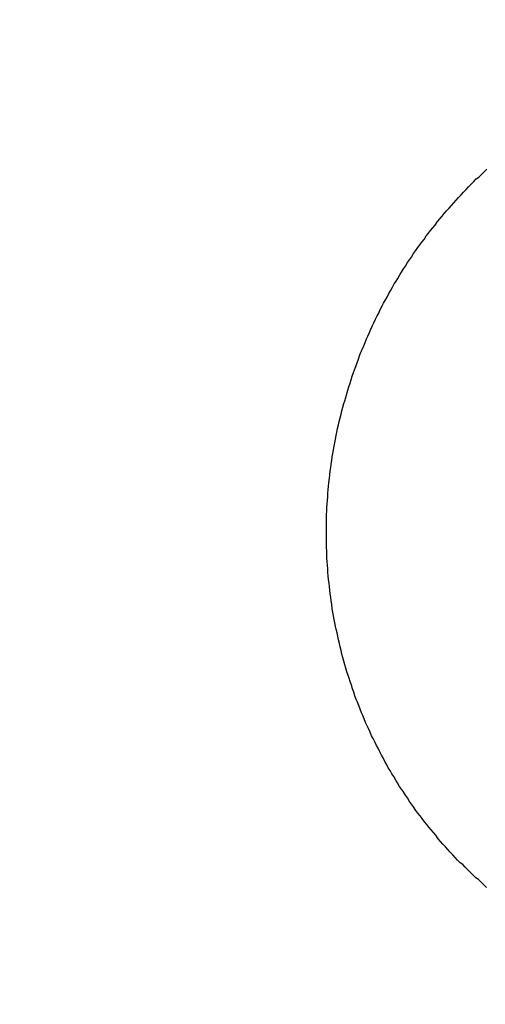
# Model space of a CAD drawing. Header units: millimetres. Extents: x -604189 to 881711, y -381903 to -7297.
# Tile 61 of 256: x -567427 to -567422, y -196082 to -196071. Entities that reach past the tile are written whole.
import ezdxf

# ---------------------------------------------------------------- set-up
doc = ezdxf.new("R2010")
doc.units = ezdxf.units.MM
doc.header["$LTSCALE"] = 100
doc.layers.add('OPIS', color=7, linetype='Continuous')
pattern_1 = [(45, (-296350.26, 111503), (-334.51454, 334.51454), []), (135, (-296350.26, 111503), (-334.51454, -334.51454), [])]

msp = doc.modelspace()

# ---------------------------------------------------------------- hatches: boundary and pattern name
at = {"layer": 'OPIS', "linetype": 'ByBlock', "lineweight": 13}
h = msp.add_hatch(dxfattribs=at)
h.set_pattern_fill('ANSI37', color=0, scale=149)
h.set_pattern_definition(pattern_1)
h.paths.add_polyline_path([(-565846.628, -200148.37), (-566196.825, -200149.347), (-566196.825, -200157.448), (-566296.825, -200157.448), (-566296.825, -200149.626), (-566746.825, -200150.882), (-566746.825, -201168.329, -0.414214), (-566403.888, -201511.266, -1), (-567089.762, -201511.266, -0.414214), (-566746.825, -201168.329), (-566746.825, -200936.871, -0.267949), (-567196.825, -200157.448), (-567296.825, -200157.448), (-567296.825, -200152.416), (-567606.815, -200153.281), (-567606.815, -201603.287), (-567556.815, -201603.147), (-567556.815, -205257.445), (-565846.45, -205257.445)])
h.paths.add_polyline_path([(-551636.825, -198396.286), (-576656.825, -198407.448), (-576656.825, -193157.448), (-579836.825, -193157.448), (-579836.825, -200437.448), (-570846.818, -200437.448), (-570846.818, -200053.169), (-551636.825, -200037.448)])
h.paths.add_polyline_path([(-566819.49, -205014.115), (-566583.775, -205014.115), (-566583.775, -204789.115), (-566819.49, -204789.115)], flags=24)
h.paths.add_polyline_path([(-566959.314, -200828.748), (-566427.171, -200828.748), (-566427.171, -200603.748), (-566959.314, -200603.748)], flags=24)
h.paths.add_polyline_path([(-566792.033, -202497.855), (-566276.912, -202497.855), (-566276.912, -202398.515), (-566792.033, -202398.515)], flags=24)
h.paths.add_polyline_path([(-566791.958, -202387.855), (-565854.55, -202387.855), (-565854.55, -202288.515), (-566791.958, -202288.515)], flags=24)
h.paths.add_polyline_path([(-567194.021, -202505.333), (-566857.345, -202505.333), (-566857.345, -202389.949), (-567194.021, -202389.949)], flags=24)
h.paths.add_polyline_path([(-567153.366, -202393.592), (-566996.4, -202393.592), (-566996.4, -202295.562), (-567153.366, -202295.562)], flags=24)
h.paths.add_polyline_path([(-566516.508, -200627.503), (-566516.508, -200287.803), (-566964.285, -200287.803), (-566964.285, -200627.503)], flags=24)
at = {"layer": 'OPIS', "linetype": 'ByBlock', "lineweight": 9}
h = msp.add_hatch(dxfattribs=at)
h.set_pattern_fill('ANSI37', color=0, scale=149)
h.set_pattern_definition(pattern_1)
edge = h.paths.add_edge_path()
edge.add_line((-551636.825, -193157.448), (-552906.825, -193157.448))
edge.add_line((-552906.825, -193157.448), (-552906.825, -193187.448))
edge.add_line((-552906.825, -193187.448), (-554281.473, -193187.448))
edge.add_line((-554281.473, -193187.448), (-554281.473, -193407.448))
edge.add_line((-554281.473, -193407.448), (-554641.473, -193407.448))
edge.add_line((-554641.473, -193407.448), (-554891.821, -193407.448))
edge.add_line((-554891.821, -193407.448), (-555251.821, -193407.448))
edge.add_line((-555251.821, -193407.448), (-555252.169, -193157.448))
edge.add_line((-555252.169, -193157.448), (-555156.825, -193407.448))
edge.add_line((-555156.825, -193407.448), (-555156.825, -196074.426))
edge.add_line((-555156.825, -196074.426), (-555036.825, -196074.426))
edge.add_line((-555036.825, -196074.426), (-555036.825, -196674.426))
edge.add_line((-555036.825, -196674.426), (-555036.825, -197274.426))
edge.add_line((-555036.825, -197274.426), (-555636.825, -197274.426))
edge.add_line((-555636.825, -197274.426), (-555636.825, -198296.526))
edge.add_line((-555636.825, -198296.526), (-555036.825, -198294.851))
edge.add_line((-555036.825, -198294.851), (-555036.825, -198287.448))
edge.add_line((-555036.825, -198287.448), (-554936.825, -198287.448))
edge.add_line((-554936.825, -198287.448), (-554936.825, -198294.572))
edge.add_line((-554936.825, -198294.572), (-554486.825, -198293.317))
edge.add_line((-554486.825, -198293.317), (-554486.825, -198292.448))
edge.add_line((-554486.825, -198292.448), (-554486.825, -197276.567))
edge.add_arc((-554486.825, -196933.63), 342.937, 180, 270, ccw=False)
edge.add_arc((-554486.825, -196933.63), 342.937, 0, 180, ccw=False)
edge.add_arc((-554486.825, -196933.63), 342.937, -90, 0, ccw=False)
edge.add_line((-554486.825, -197276.567), (-554486.825, -197508.025))
edge.add_arc((-554936.825, -198287.448), 900, 0, 60, ccw=False)
edge.add_line((-554036.825, -198287.448), (-553936.825, -198287.448))
edge.add_line((-553936.825, -198287.448), (-553936.825, -198291.782))
edge.add_line((-553936.825, -198291.782), (-551636.825, -198285.364))
edge.add_line((-551636.825, -198285.364), (-551636.825, -193157.448))
edge = h.paths.add_edge_path(flags=17)
edge.add_arc((-555292.825, -194555.644), 64, 0, 360)
edge = h.paths.add_edge_path(flags=17)
edge.add_arc((-555292.825, -194795.644), 64, 0, 360)
edge = h.paths.add_edge_path(flags=17)
edge.add_arc((-555532.825, -194555.644), 64, 0, 360)
edge = h.paths.add_edge_path(flags=17)
edge.add_arc((-555532.825, -194795.644), 64, 0, 360)
edge = h.paths.add_edge_path(flags=16)
edge.add_arc((-555445.578, -195632.918), 122.24, 0, 360)
edge = h.paths.add_edge_path(flags=17)
edge.add_arc((-555444.953, -195755.157), 131.84, -179.70702, 0.29298, ccw=False)
edge.add_line((-555576.791, -195755.831), (-555577.416, -195633.592))
edge.add_arc((-555445.578, -195632.918), 131.84, 0.29298, 180.29298, ccw=False)
edge.add_line((-555313.74, -195632.244), (-555313.115, -195754.483))
edge = h.paths.add_edge_path(flags=16)
edge.add_line((-555354.602, -195832.663), (-555410.524, -195781.149))
edge.add_arc((-555444.236, -195895.315), 119.04, 73.54834, 77.25266)
edge.add_line((-555417.97, -195779.209), (-555400.458, -195791.093))
edge.add_arc((-555397.928, -195789.134), 3.2, 66.437, 217.7638, ccw=False)
edge.add_arc((-555444.236, -195895.315), 119.04, 62.83618, 66.43696, ccw=False)
edge.add_line((-555389.89, -195789.404), (-555332.197, -195793.322))
edge.add_arc((-555444.953, -195755.157), 119.04, 319.37612, 341.30015, ccw=False)
edge = h.paths.add_edge_path(flags=0)
edge.add_arc((-555445.157, -195715.335), 16, 0, 360)
edge = h.paths.add_edge_path(flags=16)
edge.add_line((-555494.828, -195789.588), (-555556.499, -195794.41))
edge.add_arc((-555553.516, -195795.567), 3.2, 158.7889, 200.417)
edge.add_arc((-555444.953, -195755.157), 119.04, 200.41697, 219.83636)
edge.add_arc((-555533.904, -195829.364), 3.2, 219.8364, 346.9927)
edge.add_line((-555530.786, -195830.084), (-555488.51, -195790.333))
edge.add_arc((-555491.628, -195789.613), 3.2, 346.9927, 539.5529)
edge = h.paths.add_edge_path(flags=16)
edge.add_arc((-555444.953, -195755.157), 119.04, 258.76397, 281.82198, ccw=False)
edge.add_line((-555468.148, -195871.915), (-555480.159, -195865.083))
edge.add_arc((-555483.299, -195864.466), 3.2, 250.669, 348.8814, ccw=False)
edge.add_arc((-555444.953, -195755.157), 119.04, 229.64312, 250.66903, ccw=False)
edge.add_line((-555522.037, -195845.868), (-555468.703, -195779.633))
edge.add_arc((-555459.182, -195767.571), 15.366, -52.9828, 231.7166, ccw=False)
edge.add_arc((-555446.749, -195779.502), 3.2, 91.2428, 186.0743, ccw=False)
edge.add_arc((-555444.236, -195895.315), 119.04, 88.11241, 91.24277, ccw=False)
edge.add_line((-555440.315, -195776.34), (-555420.565, -195871.672))
h.paths.add_polyline_path([(-554267.155, -198153.982), (-554267.155, -197814.282), (-554714.931, -197814.282), (-554714.931, -198153.982)], flags=17)
h.paths.add_polyline_path([(-553792.63, -195548.14), (-553277.509, -195548.14), (-553277.509, -195448.8), (-553792.63, -195448.8)], flags=16)
h.paths.add_polyline_path([(-553792.555, -195438.14), (-553058.934, -195438.14), (-553058.934, -195338.8), (-553792.555, -195338.8)], flags=16)
h.paths.add_polyline_path([(-554194.618, -195555.618), (-553808.217, -195555.618), (-553808.217, -195440.235), (-554194.618, -195440.235)], flags=16)
h.paths.add_polyline_path([(-554153.974, -195443.932), (-553947.262, -195443.932), (-553947.262, -195345.836), (-554153.974, -195345.836)], flags=16)
h.paths.add_polyline_path([(-554256.508, -198153.982), (-554256.508, -197814.282), (-554704.285, -197814.282), (-554704.285, -198153.982)], flags=17)
h.paths.add_polyline_path([(-569496.825, -196631.63), (-571696.825, -196631.63), (-571696.825, -198287.448), (-569496.825, -198287.448)])
h.paths.add_polyline_path([(-567176.825, -196631.63), (-569376.825, -196631.63), (-569376.825, -198287.448), (-567176.825, -198287.448)])
h.paths.add_polyline_path([(-569376.825, -196535.63), (-567176.825, -196535.63), (-567176.825, -193157.448), (-569376.825, -193157.448)])
edge = h.paths.add_edge_path()
edge.add_arc((-571534.473, -195440.24), 50, 180, 270.0022)
edge.add_line((-571534.471, -195490.24), (-571329.472, -195490.239))
edge.add_arc((-571329.473, -195440.239), 50, 270.0009, 360)
edge.add_line((-571279.473, -195440.239), (-571279.473, -194996.239))
edge.add_arc((-571329.473, -194996.239), 50, 0, 90.0004)
edge.add_line((-571329.474, -194946.239), (-571534.474, -194946.24))
edge.add_arc((-571534.473, -194996.24), 50, 90.0009, 180)
edge.add_line((-571584.473, -194996.24), (-571584.473, -195440.24))
h.paths.add_polyline_path([(-571696.825, -196535.63), (-569496.825, -196535.63), (-569496.825, -193157.448), (-571696.825, -193157.448)])
edge = h.paths.add_edge_path()
edge.add_arc((-571945.684, -193388.705), 50, 0, 90.0004)
edge.add_line((-571945.684, -193338.705), (-572150.684, -193338.707))
edge.add_arc((-572150.684, -193388.707), 50, 90.0009, 180)
edge.add_line((-572200.684, -193388.707), (-572200.684, -193832.707))
edge.add_arc((-572150.684, -193832.707), 50, 180, 270.0022)
edge.add_line((-572150.682, -193882.707), (-571945.683, -193882.705))
edge.add_arc((-571945.684, -193832.705), 50, 270.0009, 360)
edge.add_line((-571895.684, -193832.705), (-571895.684, -193388.705))
h.paths.add_polyline_path([(-571816.825, -198287.448), (-571816.825, -193157.448), (-573216.825, -193157.448), (-573216.825, -198287.448)])

# ---------------------------------------------------------------- linework, layer by layer
at = {"color": 0}
msp.add_polyline3d([(-567421.819, -196080.868, 0), (-567421.85, -196080.838, 0), (-567421.88, -196080.808, 0), (-567421.91, -196080.778, 0), (-567421.941, -196080.758, 0), (-567421.97, -196080.728, 0), (-567422, -196080.698, 0), (-567422.029, -196080.668, 0), (-567422.059, -196080.638, 0), (-567422.087, -196080.608, 0), (-567422.116, -196080.588, 0), (-567422.145, -196080.558, 0), (-567422.173, -196080.528, 0), (-567422.201, -196080.498, 0), (-567422.229, -196080.468, 0), (-567422.256, -196080.438, 0), (-567422.283, -196080.408, 0), (-567422.311, -196080.378, 0), (-567422.337, -196080.348, 0), (-567422.364, -196080.318, 0), (-567422.39, -196080.278, 0), (-567422.416, -196080.248, 0), (-567422.442, -196080.218, 0), (-567422.468, -196080.188, 0), (-567422.493, -196080.158, 0), (-567422.518, -196080.128, 0), (-567422.543, -196080.088, 0), (-567422.568, -196080.058, 0), (-567422.592, -196080.028, 0), (-567422.616, -196079.998, 0), (-567422.64, -196079.958, 0), (-567422.663, -196079.928, 0), (-567422.687, -196079.898, 0), (-567422.71, -196079.858, 0), (-567422.732, -196079.828, 0), (-567422.755, -196079.788, 0), (-567422.777, -196079.758, 0), (-567422.799, -196079.728, 0), (-567422.821, -196079.688, 0), (-567422.842, -196079.658, 0), (-567422.863, -196079.618, 0), (-567422.884, -196079.588, 0), (-567422.905, -196079.548, 0), (-567422.925, -196079.518, 0), (-567422.945, -196079.478, 0), (-567422.965, -196079.448, 0), (-567422.984, -196079.408, 0), (-567423.003, -196079.378, 0), (-567423.022, -196079.338, 0), (-567423.041, -196079.298, 0), (-567423.059, -196079.268, 0), (-567423.077, -196079.228, 0), (-567423.095, -196079.188, 0), (-567423.113, -196079.158, 0), (-567423.13, -196079.118, 0), (-567423.147, -196079.078, 0), (-567423.163, -196079.048, 0), (-567423.18, -196079.008, 0), (-567423.196, -196078.968, 0), (-567423.212, -196078.928, 0), (-567423.227, -196078.898, 0), (-567423.242, -196078.858, 0), (-567423.257, -196078.818, 0), (-567423.272, -196078.778, 0), (-567423.286, -196078.748, 0), (-567423.3, -196078.708, 0), (-567423.314, -196078.668, 0), (-567423.327, -196078.628, 0), (-567423.341, -196078.588, 0), (-567423.353, -196078.548, 0), (-567423.366, -196078.508, 0), (-567423.378, -196078.478, 0), (-567423.39, -196078.438, 0), (-567423.402, -196078.398, 0), (-567423.413, -196078.358, 0), (-567423.424, -196078.318, 0), (-567423.435, -196078.278, 0), (-567423.446, -196078.238, 0), (-567423.456, -196078.198, 0), (-567423.466, -196078.158, 0), (-567423.475, -196078.118, 0), (-567423.485, -196078.078, 0), (-567423.494, -196078.038, 0), (-567423.502, -196077.998, 0), (-567423.511, -196077.958, 0), (-567423.519, -196077.928, 0), (-567423.526, -196077.888, 0), (-567423.534, -196077.848, 0), (-567423.541, -196077.808, 0), (-567423.548, -196077.768, 0), (-567423.555, -196077.728, 0), (-567423.561, -196077.678, 0), (-567423.567, -196077.638, 0), (-567423.572, -196077.598, 0), (-567423.578, -196077.558, 0), (-567423.583, -196077.518, 0), (-567423.588, -196077.478, 0), (-567423.592, -196077.438, 0), (-567423.596, -196077.398, 0), (-567423.6, -196077.358, 0), (-567423.604, -196077.318, 0), (-567423.607, -196077.278, 0), (-567423.61, -196077.238, 0), (-567423.612, -196077.198, 0), (-567423.615, -196077.158, 0), (-567423.617, -196077.118, 0), (-567423.618, -196077.078, 0), (-567423.62, -196077.038, 0), (-567423.621, -196076.998, 0), (-567423.622, -196076.958, 0), (-567423.622, -196076.918, 0), (-567423.622, -196076.868, 0), (-567423.622, -196076.828, 0), (-567423.622, -196076.788, 0), (-567423.621, -196076.748, 0), (-567423.62, -196076.708, 0), (-567423.619, -196076.668, 0), (-567423.617, -196076.628, 0), (-567423.615, -196076.588, 0), (-567423.613, -196076.548, 0), (-567423.61, -196076.508, 0), (-567423.607, -196076.468, 0), (-567423.604, -196076.428, 0), (-567423.6, -196076.388, 0), (-567423.597, -196076.348, 0), (-567423.593, -196076.308, 0), (-567423.588, -196076.258, 0), (-567423.583, -196076.218, 0), (-567423.578, -196076.178, 0), (-567423.573, -196076.138, 0), (-567423.567, -196076.098, 0), (-567423.561, -196076.058, 0), (-567423.555, -196076.018, 0), (-567423.549, -196075.978, 0), (-567423.542, -196075.938, 0), (-567423.535, -196075.898, 0), (-567423.527, -196075.858, 0), (-567423.52, -196075.818, 0), (-567423.512, -196075.778, 0), (-567423.503, -196075.738, 0), (-567423.495, -196075.698, 0), (-567423.486, -196075.658, 0), (-567423.476, -196075.618, 0), (-567423.467, -196075.578, 0), (-567423.457, -196075.538, 0), (-567423.447, -196075.498, 0), (-567423.437, -196075.458, 0), (-567423.426, -196075.418, 0), (-567423.415, -196075.388, 0), (-567423.404, -196075.348, 0), (-567423.393, -196075.308, 0), (-567423.381, -196075.268, 0), (-567423.369, -196075.228, 0), (-567423.356, -196075.188, 0), (-567423.344, -196075.148, 0), (-567423.331, -196075.108, 0), (-567423.318, -196075.068, 0), (-567423.304, -196075.038, 0), (-567423.29, -196074.998, 0), (-567423.276, -196074.958, 0), (-567423.262, -196074.918, 0), (-567423.248, -196074.878, 0), (-567423.233, -196074.838, 0), (-567423.218, -196074.808, 0), (-567423.202, -196074.768, 0), (-567423.186, -196074.728, 0), (-567423.171, -196074.688, 0), (-567423.154, -196074.658, 0), (-567423.138, -196074.618, 0), (-567423.121, -196074.578, 0), (-567423.104, -196074.538, 0), (-567423.087, -196074.508, 0), (-567423.069, -196074.468, 0), (-567423.051, -196074.428, 0), (-567423.033, -196074.398, 0), (-567423.015, -196074.358, 0), (-567422.996, -196074.318, 0), (-567422.978, -196074.288, 0), (-567422.958, -196074.248, 0), (-567422.939, -196074.218, 0), (-567422.919, -196074.178, 0), (-567422.899, -196074.148, 0), (-567422.879, -196074.108, 0), (-567422.859, -196074.068, 0), (-567422.838, -196074.038, 0), (-567422.817, -196074.008, 0), (-567422.796, -196073.968, 0), (-567422.775, -196073.938, 0), (-567422.753, -196073.898, 0), (-567422.731, -196073.868, 0), (-567422.709, -196073.828, 0), (-567422.686, -196073.798, 0), (-567422.664, -196073.768, 0), (-567422.641, -196073.728, 0), (-567422.618, -196073.698, 0), (-567422.594, -196073.658, 0), (-567422.571, -196073.628, 0), (-567422.547, -196073.598, 0), (-567422.523, -196073.568, 0), (-567422.498, -196073.528, 0), (-567422.474, -196073.498, 0), (-567422.449, -196073.468, 0), (-567422.424, -196073.438, 0), (-567422.399, -196073.408, 0), (-567422.373, -196073.368, 0), (-567422.347, -196073.338, 0), (-567422.321, -196073.308, 0), (-567422.295, -196073.278, 0), (-567422.269, -196073.248, 0), (-567422.242, -196073.218, 0), (-567422.215, -196073.188, 0), (-567422.188, -196073.158, 0), (-567422.161, -196073.128, 0), (-567422.134, -196073.098, 0), (-567422.106, -196073.068, 0), (-567422.078, -196073.038, 0), (-567422.05, -196073.008, 0), (-567422.022, -196072.978, 0), (-567421.993, -196072.948, 0), (-567421.964, -196072.918, 0), (-567421.935, -196072.888, 0), (-567421.906, -196072.868, 0), (-567421.877, -196072.838, 0), (-567421.847, -196072.808, 0), (-567421.818, -196072.778, 0)], dxfattribs=at)

doc.saveas('drawing.dxf')
